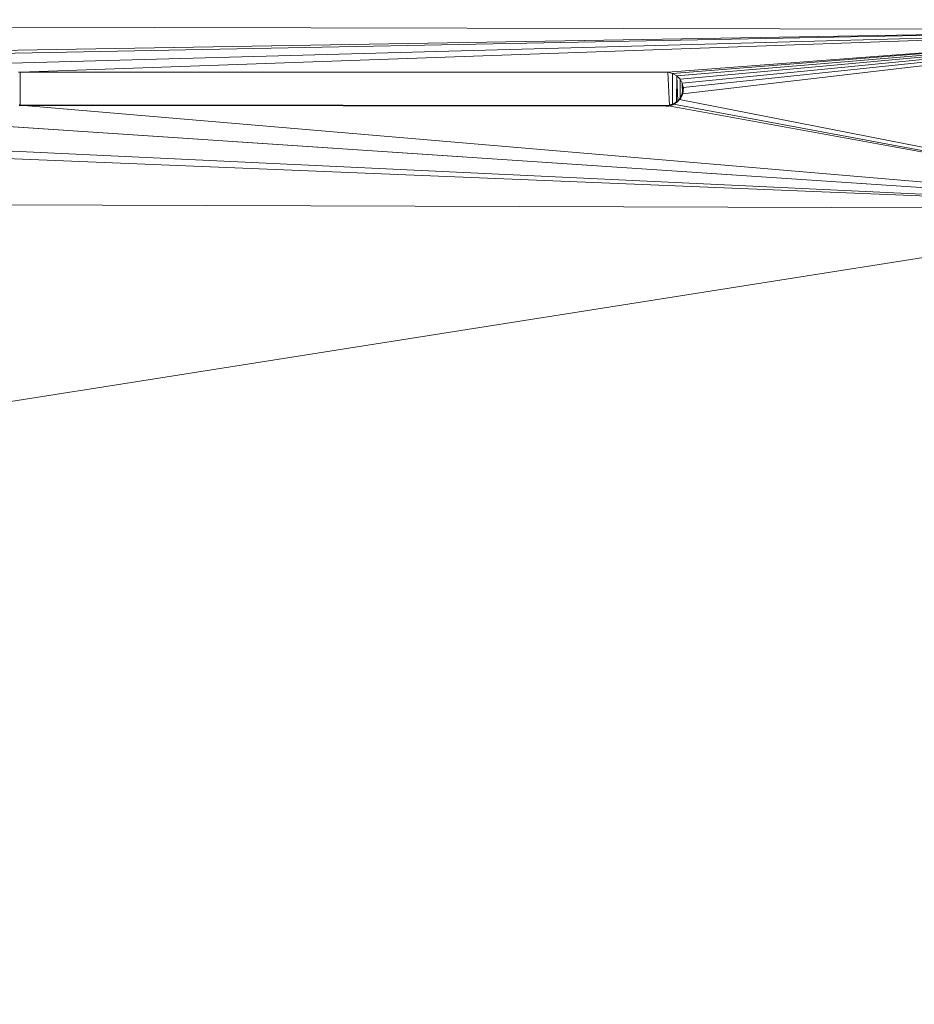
# Model space of a CAD drawing. Header units: inches. Extents: x 1 to 102, y 1 to 36.
# Tile 32 of 59: x 68.93 to 71.56, y 30.41 to 33.31. Entities that reach past the tile are written whole.
import ezdxf

# ---------------------------------------------------------------- set-up
doc = ezdxf.new("R2010")
doc.units = ezdxf.units.IN
doc.header["$MEASUREMENT"] = 0
doc.layers.add('Default', color=7, linetype='Continuous')

msp = doc.modelspace()

# ---------------------------------------------------------------- linework, layer by layer
at = {"layer": 'Default', "color": 9, "lineweight": 0, "true_color": 0xc7c7c7, "transparency": 33554687}
for p, q in [((56.6966, 33.3063), (72.4857, 33.2771)), ((72.4857, 33.2771), (65.0934, 33.1509)), ((65.0934, 33.1509), (72.4857, 33.2771)), ((66.0587, 33.152), (72.4857, 33.2771)), ((72.4857, 33.2771), (66.0587, 33.152)), ((67.9636, 33.1521), (72.4857, 33.2771)), ((72.4857, 33.2771), (67.9636, 33.1521)), ((72.4857, 33.2771), (68.9337, 33.1523)), ((68.9337, 33.1523), (68.9287, 33.1521))]:
    msp.add_line(p, q, dxfattribs=at).dxf.unprotected_set("ltscale", 0)
at = {"layer": 'Default', "color": 9, "lineweight": 0, "transparency": 33554687}
msp.add_line((72.4857, 33.2771), (56.6966, 33.3063), dxfattribs=at).dxf.unprotected_set("ltscale", 0)
at = {"layer": 'Default', "color": 7, "lineweight": 15, "ltscale": 5.410699, "transparency": 33554687}
for p, q in [((72.4857, 33.2771), (56.6966, 33.3063)), ((72.4857, 33.2771), (65.0934, 33.1509)), ((66.0587, 33.152), (72.4857, 33.2771)), ((72.4857, 33.2771), (67.9636, 33.1521)), ((72.4857, 33.2771), (68.9337, 33.1523)), ((70.8386, 33.1516), (72.4857, 33.2771)), ((72.4857, 33.2771), (70.8524, 33.1482)), ((70.8642, 33.1414), (72.4857, 33.2771)), ((72.4857, 33.2771), (70.874, 33.1316)), ((70.8806, 33.1194), (72.4857, 33.2771)), ((70.8816, 33.0881), (72.4856, 33.2757)), ((70.8834, 33.1071), (72.4856, 33.2757)), ((68.9287, 33.1521), (68.9337, 33.1523)), ((70.8386, 33.1516), (68.9337, 33.1523)), ((68.9337, 33.1523), (68.9337, 33.0552)), ((70.8429, 33.0541), (70.8386, 33.1516)), ((70.8386, 33.1516), (70.8524, 33.1482)), ((70.8524, 33.1482), (70.8524, 33.0568)), ((70.8524, 33.1482), (70.8642, 33.1414)), ((70.8634, 33.064), (70.8642, 33.1414)), ((70.8642, 33.1414), (70.8672, 33.067)), ((70.8642, 33.1414), (70.874, 33.1316)), ((70.874, 33.1316), (70.8745, 33.0744)), ((70.874, 33.1316), (70.8806, 33.1194)), ((70.8806, 33.1194), (70.8834, 33.1071)), ((70.8806, 33.1194), (70.8816, 33.0881)), ((65.0837, 33.0541), (72.4543, 32.7524)), ((72.4543, 32.7524), (66.0587, 33.0547)), ((67.9668, 33.0541), (72.4544, 32.7542)), ((72.4544, 32.7542), (68.9337, 33.0552)), ((70.8399, 33.0527), (72.5023, 32.7502)), ((70.8553, 33.0576), (72.5023, 32.7502)), ((72.5023, 32.7502), (70.8728, 33.0718)), ((56.6966, 32.8007), (72.5023, 32.7502))]:
    msp.add_line(p, q, dxfattribs=at)
at = {"layer": 'Default', "color": 9, "lineweight": 0, "true_color": 0xc8c8c8, "transparency": 33554687}
for p, q in [((68.9337, 33.1523), (72.4857, 33.2771)), ((72.4857, 33.2771), (70.8386, 33.1516)), ((70.8524, 33.1482), (72.4857, 33.2771)), ((72.4857, 33.2771), (70.8642, 33.1414)), ((70.8642, 33.1414), (72.4857, 33.2771)), ((72.4857, 33.2771), (70.874, 33.1316)), ((70.8806, 33.1194), (72.4857, 33.2771)), ((70.8816, 33.0881), (72.4856, 33.2757)), ((72.4856, 33.2757), (70.8834, 33.1071)), ((70.8386, 33.1516), (68.9337, 33.1523)), ((70.8642, 33.1414), (70.8524, 33.1482)), ((70.874, 33.1316), (70.8642, 33.1414)), ((70.8834, 33.1071), (70.8806, 33.1194)), ((70.8745, 33.0744), (70.8816, 33.0881)), ((72.4543, 32.7524), (65.0837, 33.0541)), ((65.0837, 33.0541), (72.4543, 32.7524)), ((66.0587, 33.0547), (72.4543, 32.7524)), ((72.4543, 32.7524), (66.0587, 33.0547)), ((72.4544, 32.7542), (67.9668, 33.0541)), ((67.9668, 33.0541), (72.4544, 32.7542)), ((68.9303, 33.0552), (68.9337, 33.0552)), ((68.9337, 33.0552), (72.4544, 32.7542)), ((72.4544, 32.7542), (68.9337, 33.0552)), ((68.9337, 33.0552), (70.8337, 33.0527)), ((70.8337, 33.0527), (70.8386, 33.053)), ((70.8386, 33.053), (70.8399, 33.0527)), ((70.8399, 33.0527), (70.8429, 33.0541)), ((70.8399, 33.0527), (72.5023, 32.7502)), ((72.5023, 32.7502), (70.8399, 33.0527)), ((70.8429, 33.0541), (70.8524, 33.0568)), ((70.8524, 33.0568), (70.8553, 33.0576)), ((70.8553, 33.0576), (70.8634, 33.064)), ((72.5023, 32.7502), (70.8553, 33.0576)), ((70.8553, 33.0576), (72.5023, 32.7502)), ((70.8634, 33.064), (70.8672, 33.067)), ((70.8672, 33.067), (70.8728, 33.0718)), ((70.8728, 33.0718), (70.8745, 33.0744)), ((72.5023, 32.7502), (70.8728, 33.0718)), ((70.8728, 33.0718), (72.5023, 32.7502)), ((72.5023, 32.7502), (56.6966, 32.8007))]:
    msp.add_line(p, q, dxfattribs=at).dxf.unprotected_set("ltscale", 0)
at = {"layer": 'Default', "color": 254, "lineweight": 0, "true_color": 0xcccccc, "transparency": 33554687}
for p, q in [((70.874, 33.1316), (72.4857, 33.2771)), ((72.4857, 33.2771), (70.8806, 33.1194)), ((72.4856, 33.2757), (70.8816, 33.0881)), ((70.8834, 33.1071), (72.4856, 33.2757)), ((70.8806, 33.1194), (70.874, 33.1316)), ((70.8816, 33.0881), (70.8834, 33.1071))]:
    msp.add_line(p, q, dxfattribs=at).dxf.unprotected_set("ltscale", 0)
at = {"layer": 'Default', "color": 8, "lineweight": 0, "true_color": 0x7a7a7a, "transparency": 33554687}
for p, q in [((68.9337, 33.0552), (68.9337, 33.1523)), ((68.9337, 33.1523), (70.8386, 33.1516)), ((70.8386, 33.1516), (70.8429, 33.0541)), ((70.8337, 33.0527), (68.9337, 33.0552)), ((70.8386, 33.053), (70.8337, 33.0527)), ((70.8399, 33.0527), (70.8386, 33.053)), ((70.8429, 33.0541), (70.8399, 33.0527))]:
    msp.add_line(p, q, dxfattribs=at).dxf.unprotected_set("ltscale", 0)
at = {"layer": 'Default', "color": 7, "lineweight": 35, "ltscale": 5.410699, "transparency": 33554687}
for p, q in [((70.8834, 33.1071), (70.8816, 33.0881)), ((70.8816, 33.0881), (70.8745, 33.0744)), ((68.9303, 33.0552), (68.9337, 33.0552)), ((70.8337, 33.0527), (68.9337, 33.0552)), ((70.8386, 33.053), (70.8337, 33.0527)), ((70.8399, 33.0527), (70.8386, 33.053)), ((70.8399, 33.0527), (70.8429, 33.0541)), ((70.8429, 33.0541), (70.8524, 33.0568)), ((70.8553, 33.0576), (70.8524, 33.0568)), ((70.8634, 33.064), (70.8553, 33.0576)), ((70.8672, 33.067), (70.8634, 33.064)), ((70.8672, 33.067), (70.8728, 33.0718)), ((70.8745, 33.0744), (70.8728, 33.0718))]:
    msp.add_line(p, q, dxfattribs=at)
at = {"layer": 'Default', "color": 9, "lineweight": 0, "true_color": 0xcbcbcb, "transparency": 33554687}
for p, q in [((56.6966, 32.8007), (72.5023, 32.7502)), ((72.5023, 32.7502), (56.7125, 30.2604)), ((56.7125, 30.2604), (72.5023, 32.7502))]:
    msp.add_line(p, q, dxfattribs=at).dxf.unprotected_set("ltscale", 0)

doc.saveas('drawing.dxf')
